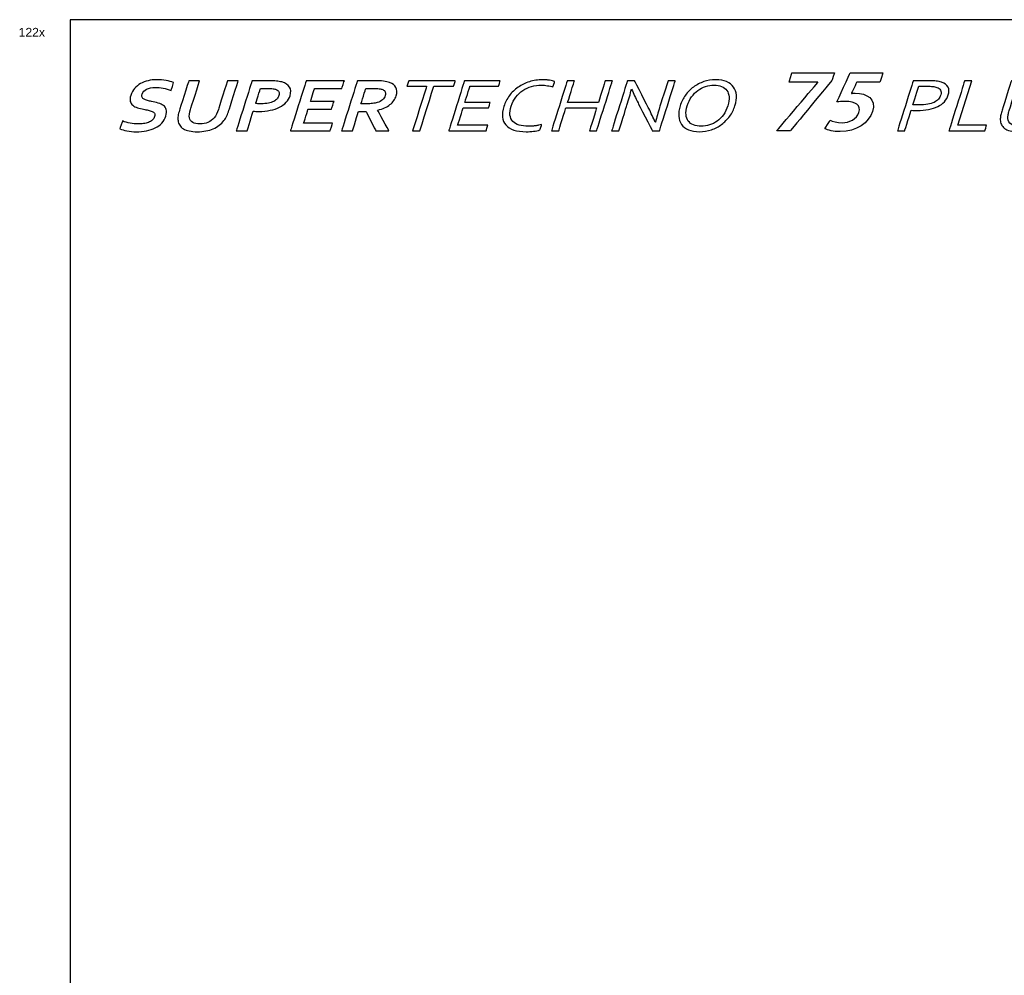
# Model space of a CAD drawing. Header units: millimetres. Extents: x 47009 to 83985, y -19576 to 31053.
# Tile 24 of 30: x 47009 to 60234, y 18220 to 31053. Entities that reach past the tile are written whole.
import ezdxf

# ---------------------------------------------------------------- set-up
doc = ezdxf.new("R2010")
doc.units = ezdxf.units.MM
doc.header["$LTSCALE"] = 50
doc.layers.add('AM_5', color=3, linetype='Continuous', lineweight=25)
doc.layers.add('Layer 1', color=7, linetype='Continuous')
doc.styles.add('Razítko-měřítko', font='isocpeur.ttf')

msp = doc.modelspace()

# ---------------------------------------------------------------- linework, layer by layer
msp.add_lwpolyline([(83985.415, 5386.402), (83985.415, 31052.812), (47685.778, 31052.812), (47685.778, 5386.402)], close=True)
at = {"layer": 'Layer 1', "color": 253}
for points, knots in [([(57730.105, 30213.552), (57730.105, 30213.552), (57729.453, 30211.486), (57729.453, 30211.486), (57729.453, 30211.486), (57729.453, 30211.486), (57177.034, 29560.446), (57177.034, 29560.446), (57177.034, 29560.446), (57177.034, 29560.446), (57361.041, 29560.446), (57361.041, 29560.446), (57361.041, 29560.446), (57361.041, 29560.446), (57922.644, 30244.455), (57922.644, 30244.455), (57922.644, 30244.455), (57922.644, 30244.455), (57952.483, 30339.232), (57952.483, 30339.232), (57952.483, 30339.232), (57952.483, 30339.232), (57382.284, 30339.232), (57382.284, 30339.232), (57382.284, 30339.232), (57382.284, 30339.232), (57342.706, 30213.552), (57342.706, 30213.552), (57342.706, 30213.552), (57342.706, 30213.552), (57730.105, 30213.552), (57730.105, 30213.552)], [0, 0, 0, 0, 0.111111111, 0.111111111, 0.111111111, 0.111111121, 0.222222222, 0.222222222, 0.222222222, 0.222222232, 0.333333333, 0.333333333, 0.333333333, 0.333333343, 0.444444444, 0.444444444, 0.444444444, 0.444444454, 0.555555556, 0.555555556, 0.555555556, 0.555555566, 0.666666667, 0.666666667, 0.666666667, 0.666666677, 0.777777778, 0.777777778, 0.777777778, 0.777777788, 1, 1, 1, 1]), ([(57986.056, 29949.847), (58017.293, 29952.929), (58049.405, 29954.979), (58090.572, 29954.979), (58090.572, 29954.979), (58245.535, 29954.979), (58310.107, 29902.45), (58280.601, 29808.707), (58280.601, 29808.707), (58252.383, 29719.095), (58150.52, 29668.616), (58057.317, 29668.616), (58057.317, 29668.616), (57987.105, 29668.616), (57926.664, 29688.191), (57895.554, 29704.668), (57895.554, 29704.668), (57895.554, 29704.668), (57824.102, 29589.284), (57824.102, 29589.284), (57824.102, 29589.284), (57862.426, 29568.692), (57938.581, 29549.117), (58029.385, 29549.117), (58029.385, 29549.117), (58244.868, 29549.117), (58417.848, 29671.698), (58464.879, 29821.084), (58464.879, 29821.084), (58517.741, 29988.981), (58391.616, 30065.215), (58231.807, 30065.215), (58231.807, 30065.215), (58212.439, 30065.215), (58197.583, 30064.182), (58179.994, 30062.132), (58179.994, 30062.132), (58179.994, 30062.132), (58252.208, 30214.585), (58252.208, 30214.585), (58252.208, 30214.585), (58252.208, 30214.585), (58563.341, 30214.585), (58563.341, 30214.585), (58563.341, 30214.585), (58563.341, 30214.585), (58602.904, 30340.264), (58602.904, 30340.264), (58602.904, 30340.264), (58602.904, 30340.264), (58164.646, 30340.264), (58164.646, 30340.264), (58164.646, 30340.264), (58164.646, 30340.264), (57986.056, 29949.847), (57986.056, 29949.847)], [0, 0, 0, 0, 0.066666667, 0.066666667, 0.066666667, 0.066666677, 0.133333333, 0.133333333, 0.133333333, 0.133333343, 0.2, 0.2, 0.2, 0.20000001, 0.266666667, 0.266666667, 0.266666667, 0.266666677, 0.333333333, 0.333333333, 0.333333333, 0.333333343, 0.4, 0.4, 0.4, 0.40000001, 0.466666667, 0.466666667, 0.466666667, 0.466666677, 0.533333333, 0.533333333, 0.533333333, 0.533333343, 0.6, 0.6, 0.6, 0.60000001, 0.666666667, 0.666666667, 0.666666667, 0.666666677, 0.733333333, 0.733333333, 0.733333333, 0.733333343, 0.8, 0.8, 0.8, 0.80000001, 0.866666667, 0.866666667, 0.866666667, 0.866666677, 1, 1, 1, 1]), ([(48821.246, 29753.954), (48826.601, 29770.939), (48826.14, 29784.842), (48819.546, 29795.329), (48819.546, 29795.329), (48813, 29805.958), (48802.402, 29814.554), (48787.546, 29821.243), (48787.546, 29821.243), (48772.77, 29828.107), (48755.467, 29833.43), (48735.844, 29837.736), (48735.844, 29837.736), (48716.142, 29841.835), (48695.264, 29845.966), (48673.497, 29849.922), (48673.497, 29849.922), (48644.659, 29855.754), (48617.33, 29862.459), (48591.956, 29870.339), (48591.956, 29870.339), (48566.597, 29878.252), (48545.434, 29889.231), (48528.639, 29903.134), (48528.639, 29903.134), (48511.829, 29917.052), (48500.453, 29934.72), (48494.701, 29956.202), (48494.701, 29956.202), (48488.743, 29977.652), (48490.919, 30004.44), (48501.072, 30036.71), (48501.072, 30036.71), (48512.258, 30072.253), (48529.259, 30103.157), (48552.313, 30129.596), (48552.313, 30129.596), (48575.114, 30155.876), (48601.966, 30177.675), (48632.44, 30195.026), (48632.44, 30195.026), (48663.058, 30212.185), (48696.361, 30225.055), (48732.984, 30233.651), (48732.984, 30233.651), (48769.369, 30242.231), (48808.662, 30246.521), (48850.831, 30246.521), (48850.831, 30246.521), (48893, 30246.521), (48934.278, 30243.089), (48974.652, 30236.05), (48974.652, 30236.05), (49015.009, 30229.012), (49048.661, 30219.907), (49076.085, 30208.928), (49076.085, 30208.928), (49076.085, 30208.928), (49042.83, 30103.332), (49042.83, 30103.332), (49042.83, 30103.332), (49006.207, 30117.075), (48969.98, 30127.038), (48934.183, 30133.203), (48934.183, 30133.203), (48898.624, 30139.383), (48864.082, 30142.466), (48830.986, 30142.466), (48830.986, 30142.466), (48783.367, 30142.466), (48744.313, 30135.093), (48713.838, 30120.317), (48713.838, 30120.317), (48683.364, 30105.556), (48663.471, 30083.407), (48654.176, 30053.886), (48654.176, 30053.886), (48648.774, 30036.71), (48648.583, 30022.633), (48653.541, 30011.479), (48653.541, 30011.479), (48658.561, 30000.484), (48666.982, 29991.396), (48679.248, 29984.182), (48679.248, 29984.182), (48691.499, 29976.969), (48706.418, 29971.137), (48723.975, 29966.657), (48723.975, 29966.657), (48741.405, 29962.367), (48760.122, 29958.426), (48780.126, 29954.645), (48780.126, 29954.645), (48811.729, 29948.623), (48841.377, 29941.6), (48869.166, 29933.704), (48869.166, 29933.704), (48897.194, 29925.982), (48920.773, 29914.987), (48939.951, 29900.893), (48939.951, 29900.893), (48958.874, 29886.657), (48971.903, 29868.449), (48978.497, 29845.807), (48978.497, 29845.807), (48985.075, 29823.134), (48982.803, 29794.105), (48971.712, 29758.928), (48971.712, 29758.928), (48960.32, 29722.701), (48942.557, 29691.273), (48918.485, 29664.835), (48918.485, 29664.835), (48894.43, 29638.396), (48865.115, 29616.422), (48830.605, 29599.071), (48830.605, 29599.071), (48796.333, 29581.895), (48757.183, 29569.025), (48713.171, 29560.62), (48713.171, 29560.62), (48668.953, 29552.199), (48622.462, 29548.084), (48573.239, 29548.084), (48573.239, 29548.084), (48530.26, 29548.084), (48489.013, 29551.675), (48449.72, 29558.888), (48449.72, 29558.888), (48410.427, 29566.102), (48379.11, 29576.239), (48355.563, 29589.284), (48355.563, 29589.284), (48355.563, 29589.284), (48388.326, 29693.339), (48388.326, 29693.339), (48388.326, 29693.339), (48422.931, 29678.912), (48457.569, 29668.441), (48492.635, 29661.911), (48492.635, 29661.911), (48527.511, 29655.381), (48564.834, 29652.139), (48604.174, 29652.139), (48604.174, 29652.139), (48626.975, 29652.139), (48650.045, 29653.665), (48673.068, 29656.938), (48673.068, 29656.938), (48696.043, 29660.02), (48717.54, 29665.518), (48737.528, 29673.256), (48737.528, 29673.256), (48757.516, 29680.977), (48774.946, 29691.448), (48789.85, 29704.842), (48789.85, 29704.842), (48804.69, 29718.062), (48815.081, 29734.364), (48821.246, 29753.954)], [0, 0, 0, 0, 0.024390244, 0.024390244, 0.024390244, 0.024390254, 0.048780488, 0.048780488, 0.048780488, 0.048780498, 0.073170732, 0.073170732, 0.073170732, 0.073170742, 0.097560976, 0.097560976, 0.097560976, 0.097560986, 0.12195122, 0.12195122, 0.12195122, 0.12195123, 0.146341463, 0.146341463, 0.146341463, 0.146341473, 0.170731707, 0.170731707, 0.170731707, 0.170731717, 0.195121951, 0.195121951, 0.195121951, 0.195121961, 0.219512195, 0.219512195, 0.219512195, 0.219512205, 0.243902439, 0.243902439, 0.243902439, 0.243902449, 0.268292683, 0.268292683, 0.268292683, 0.268292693, 0.292682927, 0.292682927, 0.292682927, 0.292682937, 0.317073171, 0.317073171, 0.317073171, 0.317073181, 0.341463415, 0.341463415, 0.341463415, 0.341463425, 0.365853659, 0.365853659, 0.365853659, 0.365853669, 0.390243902, 0.390243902, 0.390243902, 0.390243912, 0.414634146, 0.414634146, 0.414634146, 0.414634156, 0.43902439, 0.43902439, 0.43902439, 0.4390244, 0.463414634, 0.463414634, 0.463414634, 0.463414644, 0.487804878, 0.487804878, 0.487804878, 0.487804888, 0.512195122, 0.512195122, 0.512195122, 0.512195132, 0.536585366, 0.536585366, 0.536585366, 0.536585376, 0.56097561, 0.56097561, 0.56097561, 0.56097562, 0.585365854, 0.585365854, 0.585365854, 0.585365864, 0.609756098, 0.609756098, 0.609756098, 0.609756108, 0.634146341, 0.634146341, 0.634146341, 0.634146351, 0.658536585, 0.658536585, 0.658536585, 0.658536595, 0.682926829, 0.682926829, 0.682926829, 0.682926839, 0.707317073, 0.707317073, 0.707317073, 0.707317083, 0.731707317, 0.731707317, 0.731707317, 0.731707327, 0.756097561, 0.756097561, 0.756097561, 0.756097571, 0.780487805, 0.780487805, 0.780487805, 0.780487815, 0.804878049, 0.804878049, 0.804878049, 0.804878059, 0.829268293, 0.829268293, 0.829268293, 0.829268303, 0.853658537, 0.853658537, 0.853658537, 0.853658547, 0.87804878, 0.87804878, 0.87804878, 0.87804879, 0.902439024, 0.902439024, 0.902439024, 0.902439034, 0.926829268, 0.926829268, 0.926829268, 0.926829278, 0.951219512, 0.951219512, 0.951219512, 0.951219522, 1, 1, 1, 1]), ([(49394.639, 29548.084), (49353.28, 29548.084), (49317.022, 29551.516), (49286.103, 29558.396), (49286.103, 29558.396), (49255.167, 29565.244), (49229.253, 29575.206), (49208.089, 29588.092), (49208.089, 29588.092), (49186.909, 29600.962), (49170.29, 29616.755), (49158.373, 29635.297), (49158.373, 29635.297), (49146.472, 29653.855), (49139.005, 29674.972), (49135.652, 29698.312), (49135.652, 29698.312), (49132.919, 29717.204), (49133.205, 29737.97), (49136.701, 29760.644), (49136.701, 29760.644), (49140.069, 29783.476), (49146.234, 29808.882), (49155.1, 29837.037), (49155.1, 29837.037), (49155.1, 29837.037), (49279.811, 30233.127), (49279.811, 30233.127), (49279.811, 30233.127), (49279.811, 30233.127), (49425.097, 30233.127), (49425.097, 30233.127), (49425.097, 30233.127), (49425.097, 30233.127), (49303.898, 29848.19), (49303.898, 29848.19), (49303.898, 29848.19), (49288.931, 29800.636), (49283.862, 29763.392), (49288.74, 29736.604), (49288.74, 29736.604), (49294.46, 29706.717), (49309.491, 29685.267), (49333.991, 29672.032), (49333.991, 29672.032), (49358.476, 29658.829), (49390.269, 29652.139), (49429.212, 29652.139), (49429.212, 29652.139), (49468.156, 29652.139), (49504.16, 29658.829), (49536.97, 29672.032), (49536.97, 29672.032), (49569.78, 29685.267), (49598.348, 29706.717), (49622.88, 29736.604), (49622.88, 29736.604), (49644.632, 29763.392), (49663.015, 29800.636), (49677.982, 29848.19), (49677.982, 29848.19), (49677.982, 29848.19), (49799.182, 30233.127), (49799.182, 30233.127), (49799.182, 30233.127), (49799.182, 30233.127), (49944.452, 30233.127), (49944.452, 30233.127), (49944.452, 30233.127), (49944.452, 30233.127), (49819.757, 29837.037), (49819.757, 29837.037), (49819.757, 29837.037), (49810.892, 29808.882), (49801.072, 29783.476), (49790.03, 29760.644), (49790.03, 29760.644), (49779.273, 29737.97), (49766.483, 29717.204), (49751.849, 29698.312), (49751.849, 29698.312), (49733.815, 29674.972), (49712.842, 29653.855), (49689.041, 29635.297), (49689.041, 29635.297), (49665.446, 29616.755), (49638.483, 29600.962), (49608.612, 29588.092), (49608.612, 29588.092), (49578.725, 29575.206), (49545.915, 29565.244), (49510.261, 29558.396), (49510.261, 29558.396), (49474.607, 29551.516), (49436.013, 29548.084), (49394.639, 29548.084)], [0, 0, 0, 0, 0.04, 0.04, 0.04, 0.04000001, 0.08, 0.08, 0.08, 0.08000001, 0.12, 0.12, 0.12, 0.12000001, 0.16, 0.16, 0.16, 0.16000001, 0.2, 0.2, 0.2, 0.20000001, 0.24, 0.24, 0.24, 0.24000001, 0.28, 0.28, 0.28, 0.28000001, 0.32, 0.32, 0.32, 0.32000001, 0.36, 0.36, 0.36, 0.36000001, 0.4, 0.4, 0.4, 0.40000001, 0.44, 0.44, 0.44, 0.44000001, 0.48, 0.48, 0.48, 0.48000001, 0.52, 0.52, 0.52, 0.52000001, 0.56, 0.56, 0.56, 0.56000001, 0.6, 0.6, 0.6, 0.60000001, 0.64, 0.64, 0.64, 0.64000001, 0.68, 0.68, 0.68, 0.68000001, 0.72, 0.72, 0.72, 0.72000001, 0.76, 0.76, 0.76, 0.76000001, 0.8, 0.8, 0.8, 0.80000001, 0.84, 0.84, 0.84, 0.84000001, 0.88, 0.88, 0.88, 0.88000001, 0.92, 0.92, 0.92, 0.92000001, 1, 1, 1, 1]), ([(50219.264, 29821.084), (50206.362, 29821.084), (50193.492, 29821.243), (50181.099, 29821.577), (50181.099, 29821.577), (50168.499, 29821.942), (50157.012, 29822.61), (50146.239, 29823.642), (50146.239, 29823.642), (50146.239, 29823.642), (50063.379, 29560.446), (50063.379, 29560.446), (50063.379, 29560.446), (50063.379, 29560.446), (49918.093, 29560.446), (49918.093, 29560.446), (49918.093, 29560.446), (49918.093, 29560.446), (50129.874, 30233.127), (50129.874, 30233.127), (50129.874, 30233.127), (50129.874, 30233.127), (50358.29, 30233.127), (50358.29, 30233.127), (50358.29, 30233.127), (50396.423, 30233.127), (50429.487, 30231.76), (50457.213, 30228.837), (50457.213, 30228.837), (50484.796, 30226.088), (50509.074, 30221.798), (50529.698, 30216.142), (50529.698, 30216.142), (50579.334, 30202.048), (50613.813, 30179.566), (50633.34, 30148.662), (50633.34, 30148.662), (50652.915, 30117.933), (50655.123, 30078.784), (50640.108, 30031.054), (50640.108, 30031.054), (50629.892, 29998.609), (50612.827, 29969.406), (50588.931, 29943.491), (50588.931, 29943.491), (50564.955, 29917.386), (50534.846, 29895.428), (50498.905, 29877.394), (50498.905, 29877.394), (50462.917, 29859.185), (50421.4, 29845.283), (50374.592, 29835.654), (50374.592, 29835.654), (50327.72, 29825.883), (50275.971, 29821.084), (50219.264, 29821.084)], [0, 0, 0, 0, 0.066666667, 0.066666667, 0.066666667, 0.066666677, 0.133333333, 0.133333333, 0.133333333, 0.133333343, 0.2, 0.2, 0.2, 0.20000001, 0.266666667, 0.266666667, 0.266666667, 0.266666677, 0.333333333, 0.333333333, 0.333333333, 0.333333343, 0.4, 0.4, 0.4, 0.40000001, 0.466666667, 0.466666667, 0.466666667, 0.466666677, 0.533333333, 0.533333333, 0.533333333, 0.533333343, 0.6, 0.6, 0.6, 0.60000001, 0.666666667, 0.666666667, 0.666666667, 0.666666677, 0.733333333, 0.733333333, 0.733333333, 0.733333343, 0.8, 0.8, 0.8, 0.80000001, 0.866666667, 0.866666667, 0.866666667, 0.866666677, 1, 1, 1, 1]), ([(50822.988, 29663.452), (50822.988, 29663.452), (51211.991, 29663.452), (51211.991, 29663.452), (51211.991, 29663.452), (51211.991, 29663.452), (51179.563, 29560.446), (51179.563, 29560.446), (51179.563, 29560.446), (51179.563, 29560.446), (50645.272, 29560.446), (50645.272, 29560.446), (50645.272, 29560.446), (50645.272, 29560.446), (50857.053, 30233.127), (50857.053, 30233.127), (50857.053, 30233.127), (50857.053, 30233.127), (51369.957, 30233.127), (51369.957, 30233.127), (51369.957, 30233.127), (51369.957, 30233.127), (51337.528, 30130.12), (51337.528, 30130.12), (51337.528, 30130.12), (51337.528, 30130.12), (50969.911, 30130.12), (50969.911, 30130.12), (50969.911, 30130.12), (50969.911, 30130.12), (50915.095, 29956.011), (50915.095, 29956.011), (50915.095, 29956.011), (50915.095, 29956.011), (51230.851, 29956.011), (51230.851, 29956.011), (51230.851, 29956.011), (51230.851, 29956.011), (51198.423, 29853.005), (51198.423, 29853.005), (51198.423, 29853.005), (51198.423, 29853.005), (50882.666, 29853.005), (50882.666, 29853.005), (50882.666, 29853.005), (50882.666, 29853.005), (50822.988, 29663.452), (50822.988, 29663.452)], [0, 0, 0, 0, 0.076923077, 0.076923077, 0.076923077, 0.076923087, 0.153846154, 0.153846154, 0.153846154, 0.153846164, 0.230769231, 0.230769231, 0.230769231, 0.230769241, 0.307692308, 0.307692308, 0.307692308, 0.307692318, 0.384615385, 0.384615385, 0.384615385, 0.384615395, 0.461538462, 0.461538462, 0.461538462, 0.461538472, 0.538461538, 0.538461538, 0.538461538, 0.538461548, 0.615384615, 0.615384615, 0.615384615, 0.615384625, 0.692307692, 0.692307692, 0.692307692, 0.692307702, 0.769230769, 0.769230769, 0.769230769, 0.769230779, 0.846153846, 0.846153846, 0.846153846, 0.846153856, 1, 1, 1, 1]), ([(52065.614, 30031.054), (52050.869, 29984.182), (52023.048, 29944.524), (51982.245, 29911.714), (51982.245, 29911.714), (51941.507, 29879.11), (51886.675, 29854.896), (51817.733, 29839.102), (51817.733, 29839.102), (51817.733, 29839.102), (51817.146, 29837.211), (51817.146, 29837.211), (51817.146, 29837.211), (51817.146, 29837.211), (51967.087, 29560.446), (51967.087, 29560.446), (51967.087, 29560.446), (51967.087, 29560.446), (51792.756, 29560.446), (51792.756, 29560.446), (51792.756, 29560.446), (51792.756, 29560.446), (51659.529, 29821.084), (51659.529, 29821.084), (51659.529, 29821.084), (51659.529, 29821.084), (51560.05, 29821.084), (51560.05, 29821.084), (51560.05, 29821.084), (51560.05, 29821.084), (51478.001, 29560.446), (51478.001, 29560.446), (51478.001, 29560.446), (51478.001, 29560.446), (51332.714, 29560.446), (51332.714, 29560.446), (51332.714, 29560.446), (51332.714, 29560.446), (51544.495, 30233.127), (51544.495, 30233.127), (51544.495, 30233.127), (51544.495, 30233.127), (51784.812, 30233.127), (51784.812, 30233.127), (51784.812, 30233.127), (51824.772, 30233.127), (51861.094, 30231.236), (51894.158, 30227.296), (51894.158, 30227.296), (51927.27, 30223.514), (51954.694, 30217.667), (51976.668, 30209.945), (51976.668, 30209.945), (52018.36, 30195.026), (52047.214, 30172.527), (52063.135, 30142.99), (52063.135, 30142.99), (52078.992, 30113.294), (52079.786, 30076.035), (52065.614, 30031.054)], [0, 0, 0, 0, 0.0625, 0.0625, 0.0625, 0.06250001, 0.125, 0.125, 0.125, 0.12500001, 0.1875, 0.1875, 0.1875, 0.18750001, 0.25, 0.25, 0.25, 0.25000001, 0.3125, 0.3125, 0.3125, 0.31250001, 0.375, 0.375, 0.375, 0.37500001, 0.4375, 0.4375, 0.4375, 0.43750001, 0.5, 0.5, 0.5, 0.50000001, 0.5625, 0.5625, 0.5625, 0.56250001, 0.625, 0.625, 0.625, 0.62500001, 0.6875, 0.6875, 0.6875, 0.68750001, 0.75, 0.75, 0.75, 0.75000001, 0.8125, 0.8125, 0.8125, 0.81250001, 0.875, 0.875, 0.875, 0.87500001, 1, 1, 1, 1]), ([(50178.827, 29927.173), (50186.787, 29926.141), (50197.004, 29925.283), (50209.54, 29924.758), (50209.54, 29924.758), (50222.298, 29924.266), (50235.565, 29924.091), (50249.293, 29924.091), (50249.293, 29924.091), (50288.221, 29924.091), (50321.778, 29926.84), (50349.694, 29932.147), (50349.694, 29932.147), (50377.785, 29937.469), (50401.301, 29944.858), (50420.479, 29954.47), (50420.479, 29954.47), (50439.64, 29964.083), (50454.766, 29975.602), (50466.095, 29989.171), (50466.095, 29989.171), (50477.424, 30002.708), (50485.718, 30017.485), (50490.802, 30033.628), (50490.802, 30033.628), (50497.015, 30053.362), (50497.173, 30070.537), (50491.009, 30084.964), (50491.009, 30084.964), (50484.86, 30099.375), (50470.02, 30110.545), (50446.123, 30118.601), (50446.123, 30118.601), (50433.65, 30122.557), (50417.603, 30125.481), (50397.821, 30127.371), (50397.821, 30127.371), (50378.246, 30129.262), (50353.698, 30130.12), (50324.24, 30130.12), (50324.24, 30130.12), (50324.24, 30130.12), (50242.731, 30130.12), (50242.731, 30130.12), (50242.731, 30130.12), (50242.731, 30130.12), (50178.827, 29927.173), (50178.827, 29927.173)], [0, 0, 0, 0, 0.076923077, 0.076923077, 0.076923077, 0.076923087, 0.153846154, 0.153846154, 0.153846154, 0.153846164, 0.230769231, 0.230769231, 0.230769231, 0.230769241, 0.307692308, 0.307692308, 0.307692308, 0.307692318, 0.384615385, 0.384615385, 0.384615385, 0.384615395, 0.461538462, 0.461538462, 0.461538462, 0.461538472, 0.538461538, 0.538461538, 0.538461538, 0.538461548, 0.615384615, 0.615384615, 0.615384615, 0.615384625, 0.692307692, 0.692307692, 0.692307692, 0.692307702, 0.769230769, 0.769230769, 0.769230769, 0.769230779, 0.846153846, 0.846153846, 0.846153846, 0.846153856, 1, 1, 1, 1]), ([(51663.708, 29924.091), (51696.804, 29924.091), (51725.229, 29925.283), (51749.046, 29927.872), (51749.046, 29927.872), (51772.848, 29930.446), (51793.217, 29934.212), (51810.504, 29939.185), (51810.504, 29939.185), (51842.472, 29948.464), (51866.718, 29961.334), (51883.147, 29977.652), (51883.147, 29977.652), (51899.338, 29993.795), (51910.873, 30012.512), (51917.515, 30033.628), (51917.515, 30033.628), (51923.203, 30051.662), (51923.838, 30067.789), (51919.342, 30081.691), (51919.342, 30081.691), (51914.829, 30095.594), (51903.326, 30106.414), (51884.673, 30114.486), (51884.673, 30114.486), (51872.677, 30119.983), (51856.518, 30123.765), (51836.546, 30126.339), (51836.546, 30126.339), (51816.574, 30128.913), (51791.12, 30130.12), (51760.439, 30130.12), (51760.439, 30130.12), (51760.439, 30130.12), (51657.353, 30130.12), (51657.353, 30130.12), (51657.353, 30130.12), (51657.353, 30130.12), (51592.479, 29924.091), (51592.479, 29924.091), (51592.479, 29924.091), (51592.479, 29924.091), (51663.708, 29924.091), (51663.708, 29924.091)], [0, 0, 0, 0, 0.083333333, 0.083333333, 0.083333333, 0.083333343, 0.166666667, 0.166666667, 0.166666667, 0.166666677, 0.25, 0.25, 0.25, 0.25000001, 0.333333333, 0.333333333, 0.333333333, 0.333333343, 0.416666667, 0.416666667, 0.416666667, 0.416666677, 0.5, 0.5, 0.5, 0.50000001, 0.583333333, 0.583333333, 0.583333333, 0.583333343, 0.666666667, 0.666666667, 0.666666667, 0.666666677, 0.75, 0.75, 0.75, 0.75000001, 0.833333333, 0.833333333, 0.833333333, 0.833333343, 1, 1, 1, 1])]:
    msp.add_open_spline(points, degree=3, knots=knots, dxfattribs=at)
at = {"layer": 'Layer 1', "color": 7}
for points, knots in [([(52383.531, 29560.446), (52383.531, 29560.446), (52286.705, 29560.446), (52286.705, 29560.446), (52286.705, 29560.446), (52286.705, 29560.446), (52475.13, 30158.958), (52475.13, 30158.958), (52475.13, 30158.958), (52475.13, 30158.958), (52210.805, 30158.958), (52210.805, 30158.958), (52210.805, 30158.958), (52210.805, 30158.958), (52234.161, 30233.127), (52234.161, 30233.127), (52234.161, 30233.127), (52234.161, 30233.127), (52859.653, 30233.127), (52859.653, 30233.127), (52859.653, 30233.127), (52859.653, 30233.127), (52836.296, 30158.958), (52836.296, 30158.958), (52836.296, 30158.958), (52836.296, 30158.958), (52571.971, 30158.958), (52571.971, 30158.958), (52571.971, 30158.958), (52571.971, 30158.958), (52383.531, 29560.446), (52383.531, 29560.446)], [0, 0, 0, 0, 0.111111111, 0.111111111, 0.111111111, 0.111111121, 0.222222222, 0.222222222, 0.222222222, 0.222222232, 0.333333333, 0.333333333, 0.333333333, 0.333333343, 0.444444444, 0.444444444, 0.444444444, 0.444444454, 0.555555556, 0.555555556, 0.555555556, 0.555555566, 0.666666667, 0.666666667, 0.666666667, 0.666666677, 0.777777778, 0.777777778, 0.777777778, 0.777777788, 1, 1, 1, 1]), ([(52891.351, 29634.614), (52891.351, 29634.614), (53296.911, 29634.614), (53296.911, 29634.614), (53296.911, 29634.614), (53296.911, 29634.614), (53273.554, 29560.446), (53273.554, 29560.446), (53273.554, 29560.446), (53273.554, 29560.446), (52771.137, 29560.446), (52771.137, 29560.446), (52771.137, 29560.446), (52771.137, 29560.446), (52982.933, 30233.127), (52982.933, 30233.127), (52982.933, 30233.127), (52982.933, 30233.127), (53463.345, 30233.127), (53463.345, 30233.127), (53463.345, 30233.127), (53463.345, 30233.127), (53440.005, 30158.958), (53440.005, 30158.958), (53440.005, 30158.958), (53440.005, 30158.958), (53056.435, 30158.958), (53056.435, 30158.958), (53056.435, 30158.958), (53056.435, 30158.958), (52988.002, 29941.6), (52988.002, 29941.6), (52988.002, 29941.6), (52988.002, 29941.6), (53329.197, 29941.6), (53329.197, 29941.6), (53329.197, 29941.6), (53329.197, 29941.6), (53305.84, 29867.432), (53305.84, 29867.432), (53305.84, 29867.432), (53305.84, 29867.432), (52964.646, 29867.432), (52964.646, 29867.432), (52964.646, 29867.432), (52964.646, 29867.432), (52891.351, 29634.614), (52891.351, 29634.614)], [0, 0, 0, 0, 0.076923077, 0.076923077, 0.076923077, 0.076923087, 0.153846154, 0.153846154, 0.153846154, 0.153846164, 0.230769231, 0.230769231, 0.230769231, 0.230769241, 0.307692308, 0.307692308, 0.307692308, 0.307692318, 0.384615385, 0.384615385, 0.384615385, 0.384615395, 0.461538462, 0.461538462, 0.461538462, 0.461538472, 0.538461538, 0.538461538, 0.538461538, 0.538461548, 0.615384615, 0.615384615, 0.615384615, 0.615384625, 0.692307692, 0.692307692, 0.692307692, 0.692307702, 0.769230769, 0.769230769, 0.769230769, 0.769230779, 0.846153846, 0.846153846, 0.846153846, 0.846153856, 1, 1, 1, 1]), ([(54014.557, 30173.385), (53970.164, 30173.385), (53926.899, 30167.363), (53884.635, 30155.526), (53884.635, 30155.526), (53842.371, 30143.689), (53803.253, 30125.814), (53767.408, 30102.299), (53767.408, 30102.299), (53731.674, 30078.609), (53700.055, 30049.246), (53672.663, 30014.228), (53672.663, 30014.228), (53645.303, 29979.209), (53624.171, 29938.327), (53609.521, 29891.821), (53609.521, 29891.821), (53594.92, 29845.442), (53589.994, 29805.45), (53594.364, 29771.273), (53594.364, 29771.273), (53598.797, 29737.287), (53611.523, 29709.132), (53632.354, 29686.825), (53632.354, 29686.825), (53653.374, 29664.485), (53681.672, 29648.008), (53717.66, 29637.363), (53717.66, 29637.363), (53753.585, 29626.543), (53795.706, 29621.22), (53843.944, 29621.22), (53843.944, 29621.22), (53857.243, 29621.22), (53871.336, 29621.744), (53886.446, 29622.936), (53886.446, 29622.936), (53901.493, 29623.969), (53916.968, 29625.685), (53932.555, 29627.75), (53932.555, 29627.75), (53948.126, 29629.8), (53963.411, 29632.215), (53978.601, 29634.964), (53978.601, 29634.964), (53993.584, 29637.712), (54007.216, 29640.62), (54019.339, 29643.893), (54019.339, 29643.893), (54019.339, 29643.893), (53996.746, 29572.124), (53996.746, 29572.124), (53996.746, 29572.124), (53971.117, 29564.386), (53942.247, 29558.555), (53910.232, 29554.265), (53910.232, 29554.265), (53878.057, 29550.15), (53845.93, 29548.084), (53813.644, 29548.084), (53813.644, 29548.084), (53747.865, 29548.084), (53691.777, 29555.806), (53645.859, 29571.441), (53645.859, 29571.441), (53599.941, 29587.059), (53564.429, 29609.542), (53539.118, 29638.729), (53539.118, 29638.729), (53513.808, 29667.917), (53498.968, 29703.476), (53494.455, 29745.518), (53494.455, 29745.518), (53489.99, 29787.766), (53496.139, 29835.495), (53512.902, 29888.707), (53512.902, 29888.707), (53529.379, 29941.076), (53553.816, 29989.171), (53586.403, 30033.104), (53586.403, 30033.104), (53619.007, 30077.052), (53657.95, 30114.835), (53703.201, 30146.422), (53703.201, 30146.422), (53748.405, 30177.85), (53798.963, 30202.573), (53854.716, 30220.082), (53854.716, 30220.082), (53910.724, 30237.766), (53969.973, 30246.521), (54032.527, 30246.521), (54032.527, 30246.521), (54049.067, 30246.521), (54065.464, 30245.997), (54081.226, 30244.805), (54081.226, 30244.805), (54096.988, 30243.597), (54111.987, 30241.897), (54126.064, 30239.816), (54126.064, 30239.816), (54140.078, 30237.591), (54152.995, 30235.017), (54164.801, 30232.094), (54164.801, 30232.094), (54176.32, 30229.012), (54186.235, 30225.913), (54194.306, 30222.656), (54194.306, 30222.656), (54194.306, 30222.656), (54171.649, 30150.712), (54171.649, 30150.712), (54171.649, 30150.712), (54149.643, 30157.067), (54125.127, 30162.565), (54098.243, 30166.855), (54098.243, 30166.855), (54071.153, 30171.161), (54043.395, 30173.385), (54014.557, 30173.385)], [0, 0, 0, 0, 0.032258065, 0.032258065, 0.032258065, 0.032258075, 0.064516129, 0.064516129, 0.064516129, 0.064516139, 0.096774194, 0.096774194, 0.096774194, 0.096774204, 0.129032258, 0.129032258, 0.129032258, 0.129032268, 0.161290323, 0.161290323, 0.161290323, 0.161290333, 0.193548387, 0.193548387, 0.193548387, 0.193548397, 0.225806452, 0.225806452, 0.225806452, 0.225806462, 0.258064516, 0.258064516, 0.258064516, 0.258064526, 0.290322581, 0.290322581, 0.290322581, 0.290322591, 0.322580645, 0.322580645, 0.322580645, 0.322580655, 0.35483871, 0.35483871, 0.35483871, 0.35483872, 0.387096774, 0.387096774, 0.387096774, 0.387096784, 0.419354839, 0.419354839, 0.419354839, 0.419354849, 0.451612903, 0.451612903, 0.451612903, 0.451612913, 0.483870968, 0.483870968, 0.483870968, 0.483870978, 0.516129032, 0.516129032, 0.516129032, 0.516129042, 0.548387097, 0.548387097, 0.548387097, 0.548387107, 0.580645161, 0.580645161, 0.580645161, 0.580645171, 0.612903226, 0.612903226, 0.612903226, 0.612903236, 0.64516129, 0.64516129, 0.64516129, 0.6451613, 0.677419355, 0.677419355, 0.677419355, 0.677419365, 0.709677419, 0.709677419, 0.709677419, 0.709677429, 0.741935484, 0.741935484, 0.741935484, 0.741935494, 0.774193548, 0.774193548, 0.774193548, 0.774193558, 0.806451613, 0.806451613, 0.806451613, 0.806451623, 0.838709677, 0.838709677, 0.838709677, 0.838709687, 0.870967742, 0.870967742, 0.870967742, 0.870967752, 0.903225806, 0.903225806, 0.903225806, 0.903225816, 0.935483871, 0.935483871, 0.935483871, 0.935483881, 1, 1, 1, 1]), ([(54368.939, 29941.6), (54368.939, 29941.6), (54781.76, 29941.6), (54781.76, 29941.6), (54781.76, 29941.6), (54781.76, 29941.6), (54873.533, 30233.127), (54873.533, 30233.127), (54873.533, 30233.127), (54873.533, 30233.127), (54970.391, 30233.127), (54970.391, 30233.127), (54970.391, 30233.127), (54970.391, 30233.127), (54758.61, 29560.446), (54758.61, 29560.446), (54758.61, 29560.446), (54758.61, 29560.446), (54661.753, 29560.446), (54661.753, 29560.446), (54661.753, 29560.446), (54661.753, 29560.446), (54758.404, 29867.432), (54758.404, 29867.432), (54758.404, 29867.432), (54758.404, 29867.432), (54345.583, 29867.432), (54345.583, 29867.432), (54345.583, 29867.432), (54345.583, 29867.432), (54248.932, 29560.446), (54248.932, 29560.446), (54248.932, 29560.446), (54248.932, 29560.446), (54152.074, 29560.446), (54152.074, 29560.446), (54152.074, 29560.446), (54152.074, 29560.446), (54363.855, 30233.127), (54363.855, 30233.127), (54363.855, 30233.127), (54363.855, 30233.127), (54460.712, 30233.127), (54460.712, 30233.127), (54460.712, 30233.127), (54460.712, 30233.127), (54368.939, 29941.6), (54368.939, 29941.6)], [0, 0, 0, 0, 0.076923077, 0.076923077, 0.076923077, 0.076923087, 0.153846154, 0.153846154, 0.153846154, 0.153846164, 0.230769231, 0.230769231, 0.230769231, 0.230769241, 0.307692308, 0.307692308, 0.307692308, 0.307692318, 0.384615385, 0.384615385, 0.384615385, 0.384615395, 0.461538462, 0.461538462, 0.461538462, 0.461538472, 0.538461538, 0.538461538, 0.538461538, 0.538461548, 0.615384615, 0.615384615, 0.615384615, 0.615384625, 0.692307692, 0.692307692, 0.692307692, 0.692307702, 0.769230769, 0.769230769, 0.769230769, 0.769230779, 0.846153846, 0.846153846, 0.846153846, 0.846153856, 1, 1, 1, 1]), ([(55459.859, 29858.153), (55489.587, 29798.745), (55518.219, 29737.796), (55545.897, 29675.13), (55545.897, 29675.13), (55545.897, 29675.13), (55549.329, 29675.13), (55549.329, 29675.13), (55549.329, 29675.13), (55564.82, 29740.385), (55583.235, 29807.15), (55604.637, 29875.154), (55604.637, 29875.154), (55604.637, 29875.154), (55717.336, 30233.127), (55717.336, 30233.127), (55717.336, 30233.127), (55717.336, 30233.127), (55814.798, 30233.127), (55814.798, 30233.127), (55814.798, 30233.127), (55814.798, 30233.127), (55603.001, 29560.446), (55603.001, 29560.446), (55603.001, 29560.446), (55603.001, 29560.446), (55506.175, 29560.446), (55506.175, 29560.446), (55506.175, 29560.446), (55506.175, 29560.446), (55314.303, 29935.42), (55314.303, 29935.42), (55314.303, 29935.42), (55281.413, 30000.834), (55252.797, 30061.783), (55228.662, 30118.442), (55228.662, 30118.442), (55228.662, 30118.442), (55225.04, 30118.442), (55225.04, 30118.442), (55225.04, 30118.442), (55210.772, 30057.159), (55190.863, 29985.564), (55165.139, 29903.833), (55165.139, 29903.833), (55165.139, 29903.833), (55057.016, 29560.446), (55057.016, 29560.446), (55057.016, 29560.446), (55057.016, 29560.446), (54960.175, 29560.446), (54960.175, 29560.446), (54960.175, 29560.446), (54960.175, 29560.446), (55171.956, 30233.127), (55171.956, 30233.127), (55171.956, 30233.127), (55171.956, 30233.127), (55267.606, 30233.127), (55267.606, 30233.127), (55267.606, 30233.127), (55267.606, 30233.127), (55459.859, 29858.153), (55459.859, 29858.153)], [0, 0, 0, 0, 0.058823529, 0.058823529, 0.058823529, 0.058823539, 0.117647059, 0.117647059, 0.117647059, 0.117647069, 0.176470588, 0.176470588, 0.176470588, 0.176470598, 0.235294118, 0.235294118, 0.235294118, 0.235294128, 0.294117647, 0.294117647, 0.294117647, 0.294117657, 0.352941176, 0.352941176, 0.352941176, 0.352941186, 0.411764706, 0.411764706, 0.411764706, 0.411764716, 0.470588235, 0.470588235, 0.470588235, 0.470588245, 0.529411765, 0.529411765, 0.529411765, 0.529411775, 0.588235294, 0.588235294, 0.588235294, 0.588235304, 0.647058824, 0.647058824, 0.647058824, 0.647058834, 0.705882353, 0.705882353, 0.705882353, 0.705882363, 0.764705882, 0.764705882, 0.764705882, 0.764705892, 0.823529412, 0.823529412, 0.823529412, 0.823529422, 0.882352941, 0.882352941, 0.882352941, 0.882352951, 1, 1, 1, 1]), ([(56616.082, 29896.794), (56600.035, 29845.807), (56576.646, 29799.094), (56546.045, 29756.338), (56546.045, 29756.338), (56515.475, 29713.772), (56479.296, 29677.021), (56437.525, 29646.292), (56437.525, 29646.292), (56395.737, 29615.389), (56349.628, 29591.349), (56299.166, 29574.015), (56299.166, 29574.015), (56248.512, 29556.664), (56195.365, 29548.084), (56139.468, 29548.084), (56139.468, 29548.084), (56081.554, 29548.084), (56032.616, 29556.664), (55992.275, 29574.015), (55992.275, 29574.015), (55952.14, 29591.349), (55920.95, 29615.389), (55899.008, 29646.292), (55899.008, 29646.292), (55877.002, 29677.021), (55864.355, 29713.772), (55861.018, 29756.338), (55861.018, 29756.338), (55857.729, 29799.094), (55863.957, 29845.807), (55880.005, 29896.794), (55880.005, 29896.794), (55896.18, 29948.131), (55919.663, 29995.161), (55950.472, 30037.918), (55950.472, 30037.918), (55981.28, 30080.658), (56017.522, 30117.568), (56059.15, 30148.487), (56059.15, 30148.487), (56100.684, 30179.216), (56146.809, 30203.256), (56197.653, 30220.591), (56197.653, 30220.591), (56248.322, 30237.925), (56301.867, 30246.521), (56358.16, 30246.521), (56358.16, 30246.521), (56415.662, 30246.521), (56464.408, 30237.925), (56504.353, 30220.591), (56504.353, 30220.591), (56544.488, 30203.256), (56575.471, 30179.216), (56597.461, 30148.487), (56597.461, 30148.487), (56619.403, 30117.568), (56632.003, 30080.658), (56635.292, 30037.918), (56635.292, 30037.918), (56638.581, 29995.161), (56632.241, 29948.131), (56616.082, 29896.794)], [0, 0, 0, 0, 0.058823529, 0.058823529, 0.058823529, 0.058823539, 0.117647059, 0.117647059, 0.117647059, 0.117647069, 0.176470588, 0.176470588, 0.176470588, 0.176470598, 0.235294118, 0.235294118, 0.235294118, 0.235294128, 0.294117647, 0.294117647, 0.294117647, 0.294117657, 0.352941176, 0.352941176, 0.352941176, 0.352941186, 0.411764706, 0.411764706, 0.411764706, 0.411764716, 0.470588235, 0.470588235, 0.470588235, 0.470588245, 0.529411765, 0.529411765, 0.529411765, 0.529411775, 0.588235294, 0.588235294, 0.588235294, 0.588235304, 0.647058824, 0.647058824, 0.647058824, 0.647058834, 0.705882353, 0.705882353, 0.705882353, 0.705882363, 0.764705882, 0.764705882, 0.764705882, 0.764705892, 0.823529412, 0.823529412, 0.823529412, 0.823529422, 0.882352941, 0.882352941, 0.882352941, 0.882352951, 1, 1, 1, 1]), ([(56520.432, 29896.794), (56534.7, 29942.109), (56540.198, 29981.958), (56537.131, 30016.452), (56537.131, 30016.452), (56534.08, 30050.962), (56523.991, 30079.8), (56506.863, 30102.982), (56506.863, 30102.982), (56489.56, 30126.164), (56466.22, 30143.689), (56436.651, 30155.526), (56436.651, 30155.526), (56407.273, 30167.363), (56373.461, 30173.385), (56335.138, 30173.385), (56335.138, 30173.385), (56297.005, 30173.385), (56259.174, 30167.363), (56222.375, 30155.526), (56222.375, 30155.526), (56185.355, 30143.689), (56150.971, 30126.164), (56119.051, 30102.982), (56119.051, 30102.982), (56087.353, 30079.8), (56059.103, 30050.962), (56034.316, 30016.452), (56034.316, 30016.452), (56009.53, 29981.958), (55989.923, 29942.109), (55975.655, 29896.794), (55975.655, 29896.794), (55961.387, 29851.464), (55955.953, 29811.805), (55959.21, 29777.295), (55959.21, 29777.295), (55962.531, 29742.959), (55972.875, 29714.28), (55989.987, 29691.099), (55989.987, 29691.099), (56007.321, 29667.917), (56030.694, 29650.582), (56060.31, 29638.904), (56060.31, 29638.904), (56089.689, 29627.051), (56123.754, 29621.22), (56162.491, 29621.22), (56162.491, 29621.22), (56200.624, 29621.22), (56238.169, 29627.051), (56274.602, 29638.904), (56274.602, 29638.904), (56311.162, 29650.582), (56345.291, 29667.917), (56377.179, 29691.099), (56377.179, 29691.099), (56408.893, 29714.28), (56437.112, 29742.959), (56461.834, 29777.295), (56461.834, 29777.295), (56486.637, 29811.805), (56506.164, 29851.464), (56520.432, 29896.794)], [0, 0, 0, 0, 0.058823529, 0.058823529, 0.058823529, 0.058823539, 0.117647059, 0.117647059, 0.117647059, 0.117647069, 0.176470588, 0.176470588, 0.176470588, 0.176470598, 0.235294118, 0.235294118, 0.235294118, 0.235294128, 0.294117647, 0.294117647, 0.294117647, 0.294117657, 0.352941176, 0.352941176, 0.352941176, 0.352941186, 0.411764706, 0.411764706, 0.411764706, 0.411764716, 0.470588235, 0.470588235, 0.470588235, 0.470588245, 0.529411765, 0.529411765, 0.529411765, 0.529411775, 0.588235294, 0.588235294, 0.588235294, 0.588235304, 0.647058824, 0.647058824, 0.647058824, 0.647058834, 0.705882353, 0.705882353, 0.705882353, 0.705882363, 0.764705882, 0.764705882, 0.764705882, 0.764705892, 0.823529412, 0.823529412, 0.823529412, 0.823529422, 0.882352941, 0.882352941, 0.882352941, 0.882352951, 1, 1, 1, 1]), ([(58896.322, 29560.446), (58896.322, 29560.446), (58799.464, 29560.446), (58799.464, 29560.446), (58799.464, 29560.446), (58799.464, 29560.446), (59011.245, 30233.127), (59011.245, 30233.127), (59011.245, 30233.127), (59011.245, 30233.127), (59230.366, 30233.127), (59230.366, 30233.127), (59230.366, 30233.127), (59263.049, 30233.127), (59292.586, 30231.411), (59319.407, 30228.154), (59319.407, 30228.154), (59346.179, 30224.722), (59369.965, 30219.558), (59390.954, 30212.535), (59390.954, 30212.535), (59433.615, 30198.108), (59462.739, 30176.468), (59478.119, 30147.788), (59478.119, 30147.788), (59493.515, 30119.125), (59494.469, 30083.757), (59481.281, 30041.874), (59481.281, 30041.874), (59470.524, 30007.697), (59453.158, 29977.477), (59429.055, 29951.563), (59429.055, 29951.563), (59404.888, 29925.457), (59374.874, 29903.833), (59339.109, 29886.323), (59339.109, 29886.323), (59303.327, 29868.814), (59262.493, 29855.754), (59216.082, 29846.824), (59216.082, 29846.824), (59169.894, 29837.895), (59119.272, 29833.43), (59064.186, 29833.43), (59064.186, 29833.43), (59037.938, 29833.43), (59010.832, 29834.463), (58983.233, 29836.512), (58983.233, 29836.512), (58983.233, 29836.512), (58896.322, 29560.446), (58896.322, 29560.446)], [0, 0, 0, 0, 0.071428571, 0.071428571, 0.071428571, 0.071428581, 0.142857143, 0.142857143, 0.142857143, 0.142857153, 0.214285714, 0.214285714, 0.214285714, 0.214285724, 0.285714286, 0.285714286, 0.285714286, 0.285714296, 0.357142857, 0.357142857, 0.357142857, 0.357142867, 0.428571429, 0.428571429, 0.428571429, 0.428571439, 0.5, 0.5, 0.5, 0.50000001, 0.571428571, 0.571428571, 0.571428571, 0.571428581, 0.642857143, 0.642857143, 0.642857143, 0.642857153, 0.714285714, 0.714285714, 0.714285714, 0.714285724, 0.785714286, 0.785714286, 0.785714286, 0.785714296, 0.857142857, 0.857142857, 0.857142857, 0.857142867, 1, 1, 1, 1]), ([(59006.859, 29911.555), (59019.396, 29910.347), (59032.774, 29909.33), (59046.692, 29908.631), (59046.692, 29908.631), (59060.611, 29907.948), (59073.815, 29907.614), (59086.526, 29907.614), (59086.526, 29907.614), (59131.713, 29907.614), (59171.228, 29910.697), (59205.008, 29916.703), (59205.008, 29916.703), (59238.771, 29922.709), (59267.562, 29931.479), (59291.156, 29942.967), (59291.156, 29942.967), (59315.021, 29954.645), (59333.961, 29968.722), (59348.229, 29985.199), (59348.229, 29985.199), (59362.56, 30001.85), (59372.952, 30020.742), (59379.593, 30041.874), (59379.593, 30041.874), (59387.808, 30067.963), (59387.109, 30089.429), (59377.671, 30106.255), (59377.671, 30106.255), (59368.185, 30122.907), (59351.2, 30135.602), (59326.906, 30144.356), (59326.906, 30144.356), (59311.653, 30149.679), (59293.254, 30153.461), (59271.979, 30155.701), (59271.979, 30155.701), (59250.688, 30157.925), (59225.377, 30158.958), (59196.333, 30158.958), (59196.333, 30158.958), (59196.333, 30158.958), (59084.746, 30158.958), (59084.746, 30158.958), (59084.746, 30158.958), (59084.746, 30158.958), (59006.859, 29911.555), (59006.859, 29911.555)], [0, 0, 0, 0, 0.076923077, 0.076923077, 0.076923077, 0.076923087, 0.153846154, 0.153846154, 0.153846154, 0.153846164, 0.230769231, 0.230769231, 0.230769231, 0.230769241, 0.307692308, 0.307692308, 0.307692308, 0.307692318, 0.384615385, 0.384615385, 0.384615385, 0.384615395, 0.461538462, 0.461538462, 0.461538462, 0.461538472, 0.538461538, 0.538461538, 0.538461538, 0.538461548, 0.615384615, 0.615384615, 0.615384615, 0.615384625, 0.692307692, 0.692307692, 0.692307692, 0.692307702, 0.769230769, 0.769230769, 0.769230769, 0.769230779, 0.846153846, 0.846153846, 0.846153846, 0.846153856, 1, 1, 1, 1]), ([(59798.563, 30233.127), (59798.563, 30233.127), (59610.123, 29634.614), (59610.123, 29634.614), (59610.123, 29634.614), (59610.123, 29634.614), (59996.108, 29634.614), (59996.108, 29634.614), (59996.108, 29634.614), (59996.108, 29634.614), (59972.751, 29560.446), (59972.751, 29560.446), (59972.751, 29560.446), (59972.751, 29560.446), (59489.924, 29560.446), (59489.924, 29560.446), (59489.924, 29560.446), (59489.924, 29560.446), (59701.705, 30233.127), (59701.705, 30233.127), (59701.705, 30233.127), (59701.705, 30233.127), (59798.563, 30233.127), (59798.563, 30233.127)], [0, 0, 0, 0, 0.142857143, 0.142857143, 0.142857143, 0.142857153, 0.285714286, 0.285714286, 0.285714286, 0.285714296, 0.428571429, 0.428571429, 0.428571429, 0.428571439, 0.571428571, 0.571428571, 0.571428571, 0.571428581, 0.714285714, 0.714285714, 0.714285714, 0.714285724, 1, 1, 1, 1]), ([(60445.473, 29621.22), (60474.12, 29621.22), (60500.67, 29624.143), (60524.63, 29629.8), (60524.63, 29629.8), (60548.622, 29635.472), (60570.533, 29643.544), (60590.314, 29653.855), (60590.314, 29653.855), (60610.175, 29664.31), (60627.764, 29676.672), (60643.478, 29691.273), (60643.478, 29691.273), (60658.97, 29705.859), (60672.523, 29722.002), (60683.994, 29739.861), (60683.994, 29739.861), (60691.494, 29750.84), (60697.992, 29763.218), (60703.887, 29776.771), (60703.887, 29776.771), (60709.766, 29790.34), (60714.675, 29803.384), (60718.679, 29816.095), (60718.679, 29816.095), (60718.679, 29816.095), (60849.984, 30233.127), (60849.984, 30233.127), (60849.984, 30233.127), (60849.984, 30233.127), (60946.842, 30233.127), (60946.842, 30233.127), (60946.842, 30233.127), (60946.842, 30233.127), (60816.141, 29817.97), (60816.141, 29817.97), (60816.141, 29817.97), (60811.168, 29802.177), (60805.019, 29785.875), (60797.599, 29768.715), (60797.599, 29768.715), (60790.417, 29751.714), (60782.171, 29735.746), (60773.082, 29720.985), (60773.082, 29720.985), (60757.829, 29696.262), (60739.494, 29673.256), (60717.71, 29652.139), (60717.71, 29652.139), (60696.133, 29631.007), (60670.823, 29612.815), (60641.953, 29597.355), (60641.953, 29597.355), (60613.067, 29581.895), (60580.432, 29569.883), (60543.967, 29561.129), (60543.967, 29561.129), (60507.518, 29552.374), (60466.636, 29548.084), (60421.242, 29548.084), (60421.242, 29548.084), (60377.85, 29548.084), (60341.163, 29552.04), (60310.816, 29560.112), (60310.816, 29560.112), (60280.675, 29568.167), (60256.143, 29579.337), (60237.219, 29593.574), (60237.219, 29593.574), (60218.296, 29607.842), (60204.218, 29624.668), (60195.495, 29644.402), (60195.495, 29644.402), (60186.741, 29663.977), (60181.736, 29685.267), (60180.766, 29708.449), (60180.766, 29708.449), (60180.163, 29725.1), (60181.593, 29743.134), (60184.961, 29762.185), (60184.961, 29762.185), (60188.345, 29781.235), (60193.033, 29799.952), (60198.705, 29817.97), (60198.705, 29817.97), (60198.705, 29817.97), (60329.406, 30233.127), (60329.406, 30233.127), (60329.406, 30233.127), (60329.406, 30233.127), (60426.247, 30233.127), (60426.247, 30233.127), (60426.247, 30233.127), (60426.247, 30233.127), (60294.943, 29816.095), (60294.943, 29816.095), (60294.943, 29816.095), (60290.256, 29801.16), (60286.554, 29785.525), (60284.202, 29769.748), (60284.202, 29769.748), (60281.787, 29753.764), (60281.294, 29739.353), (60282.629, 29726.292), (60282.629, 29726.292), (60286.077, 29693.673), (60301.028, 29668.092), (60327.213, 29649.391), (60327.213, 29649.391), (60353.413, 29630.658), (60392.802, 29621.22), (60445.473, 29621.22)], [0, 0, 0, 0, 0.034482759, 0.034482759, 0.034482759, 0.034482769, 0.068965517, 0.068965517, 0.068965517, 0.068965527, 0.103448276, 0.103448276, 0.103448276, 0.103448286, 0.137931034, 0.137931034, 0.137931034, 0.137931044, 0.172413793, 0.172413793, 0.172413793, 0.172413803, 0.206896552, 0.206896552, 0.206896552, 0.206896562, 0.24137931, 0.24137931, 0.24137931, 0.24137932, 0.275862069, 0.275862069, 0.275862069, 0.275862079, 0.310344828, 0.310344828, 0.310344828, 0.310344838, 0.344827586, 0.344827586, 0.344827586, 0.344827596, 0.379310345, 0.379310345, 0.379310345, 0.379310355, 0.413793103, 0.413793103, 0.413793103, 0.413793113, 0.448275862, 0.448275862, 0.448275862, 0.448275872, 0.482758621, 0.482758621, 0.482758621, 0.482758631, 0.517241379, 0.517241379, 0.517241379, 0.517241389, 0.551724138, 0.551724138, 0.551724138, 0.551724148, 0.586206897, 0.586206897, 0.586206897, 0.586206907, 0.620689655, 0.620689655, 0.620689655, 0.620689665, 0.655172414, 0.655172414, 0.655172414, 0.655172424, 0.689655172, 0.689655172, 0.689655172, 0.689655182, 0.724137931, 0.724137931, 0.724137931, 0.724137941, 0.75862069, 0.75862069, 0.75862069, 0.7586207, 0.793103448, 0.793103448, 0.793103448, 0.793103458, 0.827586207, 0.827586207, 0.827586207, 0.827586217, 0.862068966, 0.862068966, 0.862068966, 0.862068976, 0.896551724, 0.896551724, 0.896551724, 0.896551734, 0.931034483, 0.931034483, 0.931034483, 0.931034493, 1, 1, 1, 1])]:
    msp.add_open_spline(points, degree=3, knots=knots, dxfattribs=at)

# ---------------------------------------------------------------- texts
at = {"layer": 'AM_5', "color": 2, "insert": (46995.008, 30942.572), "char_height": 116.66667, "attachment_point": 1, "style": 'Razítko-měřítko'}
msp.add_mtext('{\\fArial|b0|i0|c238|p34;122x}', dxfattribs=at)

doc.saveas('drawing.dxf')
